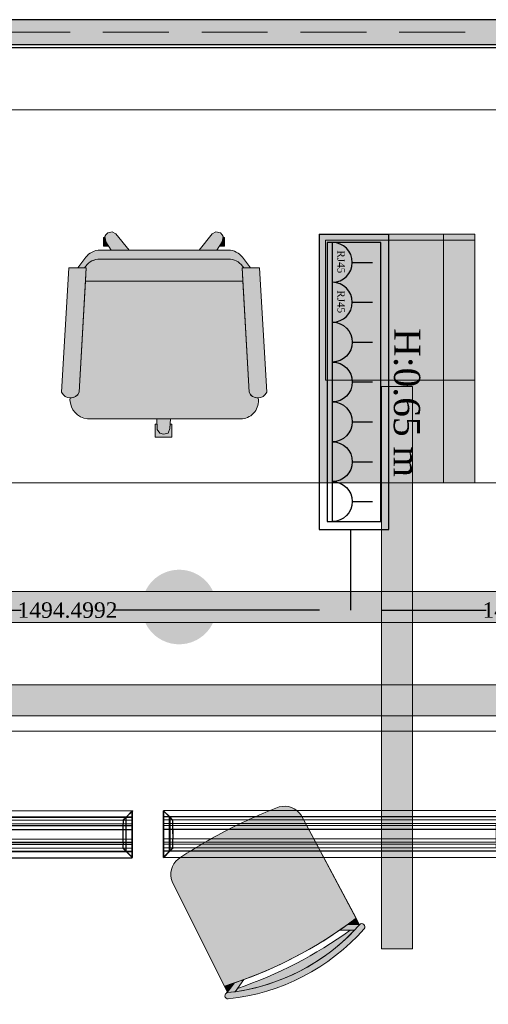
# Model space of a CAD drawing. Header units: inches. Extents: x -78787 to 29484, y -9517 to 23232.
# Tile 255 of 256: x 10143 to 11650, y 8340 to 11508. Entities that reach past the tile are written whole.
import ezdxf

# ---------------------------------------------------------------- set-up
doc = ezdxf.new("R2010")
doc.units = ezdxf.units.IN
doc.header["$MEASUREMENT"] = 0
doc.linetypes.add('Hidden', pattern=[317.5, 211.666667, -105.833333])
for name, color, linetype in [('- განათება', 7, 'Continuous'), ('- მექანიკური ნაწილი', 7, 'Continuous'), ('- საშტეფცელო როზეტები', 7, 'Continuous'), ('Edges', 7, 'Continuous'), ('New_Structural - Bearing', 7, 'Continuous'), ('Structural - Bearing', 7, 'Continuous')]:
    doc.layers.add(name, color=color, linetype=linetype)
doc.layers.add('New_2D Drafting - General_Pen_No__101', color=252, linetype='Continuous', lineweight=13)
doc.layers.add('New_2D Drafting - General_Pen_No__121', color=255, linetype='Continuous', lineweight=0)
for name, color, linetype, lineweight, true_color in [('New_2D Drafting - General_Pen_No__161', 7, 'Continuous', 13, 0x6a6a6a), ('New_2D Drafting - General_Pen_No__240', 7, 'Continuous', 0, 0xe8e8e8), ('New_2D Drafting - General_Pen_No__81', 7, 'Continuous', 20, 0x6a6a6a), ('New_Structural - Bearing_Pen_No__5', 7, 'Continuous', 25, 0x40a5ff), ('New_Structural - Bearing_Pen_No__57', 7, 'Continuous', 25, 0xdcd214), ('Structural - Bearing_Pen_No__102', 7, 'Continuous', 13, 0xcccccc)]:
    doc.layers.add(name, color=color, linetype=linetype, lineweight=lineweight, true_color=true_color)
doc.styles.get("Standard").update_dxf_attribs({"font": 'arial.ttf'})
doc.dimstyles.get("Standard").update_dxf_attribs({"dimtxt": 0.18, "dimasz": 0.18, "dimexe": 0.18, "dimexo": 0.0625, "dimgap": 0.09, "dimtad": 0, "dimtih": 1, "dimtoh": 1, "dimdec": 4, "dimzin": 0, "dimdsep": 46, "dimtxsty": 'Standard', "dimcen": 0.09, "dimadec": 0, "dimazin": 0, "dimtfac": 1, "dimtdec": 4, "dimtofl": 0, "dimtmove": 0, "dimatfit": 3, "dimfxl": 1, "dimtolj": 1, "dimtzin": 0, "dimarcsym": 0})

# ---------------------------------------------------------------- blocks, each defined once
blk = doc.blocks.new('Wall_31', base_point=(-317.2, 32438))
at = {"layer": 'New_Structural - Bearing_Pen_No__57', "linetype": 'Continuous', "lineweight": 25, "true_color": 0xdcd214}
blk.add_hatch(color=52, dxfattribs=at).paths.add_polyline_path([(-17183.8, 32448), (-317.2, 32448), (-317.2, 32528), (-4833.8, 32528), (-4833.8, 32488), (-5183.8, 32488), (-5183.8, 32528), (-10833.8, 32528), (-10833.8, 32488), (-11183.8, 32488), (-11183.8, 32528), (-16833.8, 32528), (-16833.8, 32488), (-17183.8, 32488)])
at = {"layer": 'New_Structural - Bearing_Pen_No__5', "color": 161, "linetype": 'Continuous', "lineweight": 25, "true_color": 0x40a5ff}
for p, q in [((-11183.8, 32528), (-16833.8, 32528)), ((-17183.8, 32448), (-317.2, 32448))]:
    blk.add_line(p, q, dxfattribs=at)
at = {"layer": 'New_Structural - Bearing_Pen_No__5', "color": 161, "linetype": 'Continuous', "lineweight": 25, "true_color": 0x40a5ff, "flags": 128}
blk.add_lwpolyline([(-17183.8, 32438), (-317.2, 32438)], dxfattribs=at)
blk = doc.blocks.new('Beam_13', base_point=(-47008.8, 32663))
at = {"layer": 'Structural - Bearing_Pen_No__102', "color": 254, "linetype": 'Hidden', "lineweight": 13, "true_color": 0xcccccc}
blk.add_line((-16833.8, 32488), (-11183.8, 32488), dxfattribs=at)
blk = doc.blocks.new('- საშტეფცელო როზეტი IP22')
at = {"layer": '- საშტეფცელო როზეტები', "color": 5}
for p, q in [((8536.7, 3822.7), (8536.7, 3888.1)), ((8472.6, 3758.6), (8600.9, 3758.6))]:
    blk.add_line(p, q, dxfattribs=at)
blk.add_arc((8536.7, 3758.6), 64.1, 0, 180, dxfattribs=at)
blk = doc.blocks.new('socket')
at = {"layer": '- საშტეფცელო როზეტები', "color": 5}
for p, q in [((0, 64.1), (0, 129.5)), ((-64.1, 0), (64.1, 0))]:
    blk.add_line(p, q, dxfattribs=at)
blk.add_arc((0, 0), 64.1, 0, 180, dxfattribs=at)
at = {"layer": '- საშტეფცელო როზეტები', "color": 1, "insert": (-38.6, 40.2), "char_height": 23.657, "attachment_point": 1}
blk.add_mtext_dynamic_manual_height_columns('{\\fSylfaen|b0|i0|c0|p18;RJ45}', width=4.298, gutter_width=0.0538, heights=[0], dxfattribs=at)
blk = doc.blocks.new('lineardiffplan')
blk.add_lwpolyline([(393.1, 274.9), (1492.8, 274.9), (1492.8, 124.4), (393.1, 124.4)], close=True)
at = {"layer": 'Edges'}
for p, q in [((392.8, 274.9), (392.8, 274.6)), ((393.1, 274.9), (392.8, 274.9)), ((422.8, 244.9), (392.8, 274.9)), ((392.8, 274.6), (392.9, 274.5)), ((392.9, 125.2), (392.9, 274.5)), ((412.4, 255), (392.9, 274.5)), ((1492.8, 255.3), (392.9, 255.3)), ((392.9, 254.9), (1492.8, 254.9)), ((393.1, 274.9), (393.2, 274.8)), ((393.2, 274.8), (412.7, 255.3)), ((412.4, 144.7), (412.4, 255)), ((412.8, 254.6), (412.4, 255)), ((412.7, 255.3), (413.1, 254.9)), ((412.8, 145.1), (412.8, 254.6)), ((412.8, 254.6), (422.8, 244.6)), ((413.1, 254.9), (423.1, 244.9)), ((1472.5, 254.9), (1462.5, 244.9)), ((1462.8, 244.9), (1492.8, 274.9)), ((1462.9, 244.6), (1472.8, 254.5)), ((1472.9, 255.3), (1472.5, 254.9)), ((1472.8, 254.5), (1473.2, 254.9)), ((1472.8, 254.5), (1472.8, 145.3)), ((1472.9, 255.3), (1492.4, 274.8)), ((1473.2, 254.9), (1492.8, 274.5)), ((1473.2, 144.9), (1473.2, 254.9)), ((1492.4, 274.8), (1492.5, 274.9)), ((1492.8, 274.9), (1492.5, 274.9)), ((1492.8, 274.5), (1492.8, 274.9)), ((1492.8, 274.5), (1492.8, 274.5)), ((1492.8, 125.4), (1492.8, 274.5)), ((392.9, 244.9), (1492.8, 244.9)), ((392.9, 233.2), (1492.8, 233.2)), ((392.9, 233), (1492.8, 233)), ((392.9, 226.8), (1492.8, 226.8)), ((392.9, 226.5), (1492.8, 226.5)), ((422.8, 244.6), (422.8, 244.9)), ((422.8, 244.9), (423.1, 244.9)), ((422.8, 244.6), (422.8, 244.6)), ((422.8, 244.6), (422.8, 233.2)), ((422.8, 233), (422.8, 233.2)), ((422.8, 226.8), (422.8, 233)), ((422.8, 226.5), (422.8, 226.8)), ((422.8, 214.9), (422.8, 226.5)), ((423.1, 244.9), (423.1, 244.9)), ((1462.5, 244.9), (1462.5, 244.9)), ((1462.5, 244.9), (1462.8, 244.9)), ((1462.8, 244.9), (1462.9, 244.6)), ((1462.8, 244.5), (1462.9, 244.6)), ((1462.8, 233.2), (1462.8, 244.5)), ((1462.8, 233), (1462.8, 233.2)), ((1462.8, 226.8), (1462.8, 233)), ((1462.8, 226.5), (1462.8, 226.8)), ((1462.8, 214.9), (1462.8, 226.5)), ((392.9, 214.9), (1492.8, 214.9)), ((1492.8, 214.8), (392.9, 214.8)), ((422.4, 214.9), (422.3, 214.9)), ((422.8, 214.9), (422.4, 214.9)), ((422.8, 184.9), (422.8, 214.9)), ((423.2, 214.9), (422.8, 214.9)), ((423.2, 214.8), (422.8, 214.9)), ((423.2, 214.8), (423.2, 214.9)), ((423.2, 214.8), (423.2, 184.9)), ((1462.8, 214.9), (1462.4, 214.9)), ((1462.4, 214.9), (1462.4, 214.8)), ((1462.8, 214.9), (1462.4, 214.8)), ((1462.4, 184.9), (1462.4, 214.8)), ((1462.8, 214.9), (1462.8, 184.9)), ((1462.8, 214.9), (1463.2, 214.9)), ((1463.2, 214.9), (1463.3, 214.9)), ((1492.8, 184.9), (392.9, 184.9)), ((392.9, 173.2), (1492.8, 173.2)), ((392.9, 173), (1492.8, 173)), ((392.9, 166.8), (1492.8, 166.8)), ((392.9, 166.5), (1492.8, 166.5)), ((422.4, 184.9), (422.3, 184.9)), ((422.8, 184.9), (422.4, 184.9)), ((422.8, 184.9), (423.2, 184.9)), ((422.8, 173.2), (422.8, 184.9)), ((422.8, 173), (422.8, 173.2)), ((422.8, 173), (422.8, 166.8)), ((422.8, 166.5), (422.8, 166.8)), ((422.8, 155.1), (422.8, 166.5)), ((1462.4, 184.9), (1462.8, 184.9)), ((1462.8, 173.2), (1462.8, 184.9)), ((1463.2, 184.9), (1462.8, 184.9)), ((1462.8, 173), (1462.8, 173.2)), ((1462.8, 166.8), (1462.8, 173)), ((1462.8, 166.5), (1462.8, 166.8)), ((1462.8, 155.3), (1462.8, 166.5)), ((1463.2, 184.9), (1463.3, 184.9)), ((392.8, 124.9), (422.8, 154.9)), ((392.9, 154.9), (1492.8, 154.9)), ((1492.8, 144.9), (392.9, 144.9)), ((392.9, 125.2), (412.4, 144.7)), ((392.9, 144.5), (1492.8, 144.5)), ((412.7, 144.5), (393.2, 124.9)), ((412.8, 145.1), (412.4, 144.7)), ((412.7, 144.5), (413.1, 144.9)), ((412.8, 145.1), (422.8, 155.1)), ((423.1, 154.8), (413.1, 144.9)), ((422.8, 154.9), (422.8, 155.1)), ((422.8, 155.1), (422.8, 155.1)), ((423.1, 154.8), (422.8, 154.9)), ((423.1, 154.8), (423.1, 154.9)), ((1462.5, 154.8), (1462.4, 154.9)), ((1462.8, 154.9), (1462.5, 154.8)), ((1462.5, 154.8), (1472.4, 144.9)), ((1462.9, 155.2), (1462.8, 155.3)), ((1462.9, 155.2), (1462.8, 154.9)), ((1462.8, 154.9), (1492.8, 124.9)), ((1472.8, 145.3), (1462.9, 155.2)), ((1472.4, 144.9), (1472.8, 144.5)), ((1473.2, 144.9), (1472.8, 145.3)), ((1472.8, 144.5), (1492.4, 124.9)), ((1473.2, 144.9), (1492.8, 125.4)), ((392.9, 125.2), (392.8, 125.1)), ((392.8, 125.1), (392.8, 124.9)), ((392.8, 124.9), (393.1, 124.9)), ((393.2, 124.9), (393.1, 124.9)), ((1492.4, 124.9), (1492.8, 124.9)), ((1492.4, 124.9), (1492.4, 124.9)), ((1492.8, 125.3), (1492.8, 125.4)), ((1492.8, 124.9), (1492.8, 125.3))]:
    blk.add_line(p, q, dxfattribs=at)
blk = doc.blocks.new('*D1295')
at = {"layer": '- საშტეფცელო როზეტები', "color": 0, "lineweight": -2, "transparency": 16777216}
for p, q in [((9712.4, 9867.9), (9712.4, 9607.8)), ((11206.9, 9867.9), (11206.9, 9607.8)), ((9812.4, 9608), (10148.1, 9608)), ((11106.9, 9608), (10446.1, 9608))]:
    blk.add_line(p, q, dxfattribs=at)
at = {"layer": '- საშტეფცელო როზეტები', "color": 0, "transparency": 16777216}
for points in [[(9812.4, 9624.7), (9812.4, 9591.3), (9712.4, 9608)], [(11106.9, 9624.7), (11106.9, 9591.3), (11206.9, 9608)]]:
    blk.add_solid(points, dxfattribs=at)
at = {"layer": 'Defpoints', "color": 0, "transparency": 16777216}
for p in [(9712.4, 9867.9), (11206.9, 9867.9), (9712.4, 9608)]:
    blk.add_point(p, dxfattribs=at)
at = {"layer": '- საშტეფცელო როზეტები', "color": 0, "transparency": 16777216, "insert": (10297.1, 9608), "char_height": 50, "attachment_point": 5}
blk.add_mtext('\\A1;{\\fSylfaen|b0|i0|c0|p18;1494.4992}', dxfattribs=at)
blk = doc.blocks.new('*D1296')
at = {"layer": '- საშტეფცელო როზეტები', "color": 0, "lineweight": -2, "transparency": 16777216}
for p, q in [((11206.9, 9867.9), (11206.9, 9607.8)), ((12701.4, 9867.9), (12701.4, 9607.8)), ((11306.9, 9608), (11642.6, 9608)), ((12601.4, 9608), (11940.6, 9608))]:
    blk.add_line(p, q, dxfattribs=at)
at = {"layer": '- საშტეფცელო როზეტები', "color": 0, "transparency": 16777216}
for points in [[(11306.9, 9624.7), (11306.9, 9591.3), (11206.9, 9608)], [(12601.4, 9624.7), (12601.4, 9591.3), (12701.4, 9608)]]:
    blk.add_solid(points, dxfattribs=at)
at = {"layer": 'Defpoints', "color": 0, "transparency": 16777216}
for p in [(11206.9, 9867.9), (12701.4, 9867.9), (11206.9, 9608)]:
    blk.add_point(p, dxfattribs=at)
at = {"layer": '- საშტეფცელო როზეტები', "color": 0, "transparency": 16777216, "insert": (11791.6, 9608), "char_height": 50, "attachment_point": 5}
blk.add_mtext('\\A1;{\\fSylfaen|b0|i0|c0|p18;1494.4992}', dxfattribs=at)

msp = doc.modelspace()

# ---------------------------------------------------------------- hatches: boundary and pattern name
at = {"layer": '- განათება', "linetype": 'Continuous', "lineweight": 18, "true_color": 0xff9955}
msp.add_hatch(color=21, dxfattribs=at).paths.add_polyline_path([(10775.9315, 9618.35525, 1), (10535.9315, 9618.35525, 1)])
at = {"layer": '- განათება', "linetype": 'Continuous', "lineweight": 0, "true_color": 0xbf4c00}
msp.add_hatch(color=22, dxfattribs=at).paths.add_polyline_path([(7905.93152, 9568.35525), (7905.93152, 9668.35525), (25105.93143, 9668.35525), (25105.93143, 9568.35525)])
at = {"layer": '- განათება', "linetype": 'Continuous', "lineweight": 0, "true_color": 0x20527f}
msp.add_hatch(color=167, dxfattribs=at).paths.add_polyline_path([(8105.93152, 9268.35525), (8105.93152, 9368.35525), (24905.93143, 9368.35525), (24905.93143, 9268.35525)])
at = {"layer": 'New_2D Drafting - General_Pen_No__101', "linetype": 'Continuous', "lineweight": 13}
for points in [[(10652.27481, 8807.03246, 0.3269331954), (10633.4429, 8734.52798), (10801.391, 8398.25032, 0.0060954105), (10833.30203, 8408.64612), (10863.9057, 8419.43423, 0.0750812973), (11224.56585, 8616.73431), (11047.66262, 8948.38846, 0.3269331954), (10977.64656, 8975.02098, 0.0286525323), (10810.14343, 8900.3571, 0.0286525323)], [(10811.83549, 8377.33763, 0.985078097), (10813.91781, 8357.44633, 0.1883998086), (11250.57825, 8582.89289, 0.9850780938), (11235.56724, 8596.10915, -0.1884020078)], [(11235.56724, 8596.10915), (11197.6115, 8596.73807, -0.0058933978), (11171.09437, 8578.03488), (11219.21957, 8578.21458, 0.009248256)], [(11235.56724, 8596.10915), (11224.56585, 8616.73431, -0.0060954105), (11197.6115, 8596.73807)], [(10833.30203, 8408.64612), (10810.81316, 8379.38461), (10811.83549, 8377.33763), (10835.89099, 8380.30311, 0.1693138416), (11219.21957, 8578.21458), (11206.04896, 8578.1654, -0.073421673), (10843.55789, 8391.01228), (10863.9057, 8419.43423, -0.0058933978)], [(10810.81316, 8379.38461), (10833.30203, 8408.64612, -0.0060954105), (10801.391, 8398.25032)]]:
    msp.add_hatch(color=252, dxfattribs=at).paths.add_polyline_path(points)
at = {"layer": 'New_2D Drafting - General_Pen_No__121', "linetype": 'Continuous', "lineweight": 0}
msp.add_hatch(color=255, dxfattribs=at).paths.add_polyline_path([(11405.93149, 10018.35521), (11605.93147, 10018.35521), (11605.93147, 10818.35514), (11105.93152, 10818.35514), (11105.93152, 10018.35521), (11305.9315, 10018.35521), (11305.9315, 10328.35518), (11405.93149, 10328.35518)])
at = {"layer": 'New_2D Drafting - General_Pen_No__240', "linetype": 'Continuous', "lineweight": 0, "true_color": 0xe8e8e8}
msp.add_hatch(color=254, dxfattribs=at).paths.add_polyline_path([(11405.93149, 8518.35535), (11405.93149, 10328.35518), (11305.9315, 10328.35518), (11305.9315, 8518.35535)])
msp.add_hatch(color=254, dxfattribs=at).paths.add_polyline_path([(11405.93149, 8518.35535), (11405.93149, 10328.35518), (11305.9315, 10328.35518), (11305.9315, 8518.35535)])
at = {"layer": 'New_2D Drafting - General_Pen_No__81', "linetype": 'Continuous', "lineweight": 0, "true_color": 0x353535}
for points in [[(10412.8734, 10807.70541), (10412.8734, 10779.94151), (10428.94724, 10779.94151), (10420.43756, 10793.09283), (10418.00213, 10807.70541)], [(10417.51504, 10810.62793), (10420.43756, 10793.09283), (10437.53525, 10766.66912), (10494.76633, 10766.66911), (10452.58524, 10819.39548), (10440.89517, 10825.24051), (10426.28259, 10822.318), (10420.43756, 10816.47296)], [(10762.37198, 10819.39548), (10720.19088, 10766.6691), (10777.42195, 10766.66909), (10794.51966, 10793.09283), (10797.44218, 10810.62793), (10794.51966, 10816.47296), (10788.67463, 10822.318), (10774.06205, 10825.24051)], [(10794.51966, 10793.09283), (10786.00998, 10779.94151), (10802.08382, 10779.94151), (10802.08382, 10807.70541), (10796.95509, 10807.70541)], [(10330.09807, 10709.52806), (10351.52709, 10709.52806), (10355.8107, 10715.24012, -0.2339896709), (10401.07372, 10738.09766), (10813.8784, 10738.09766, -0.2360732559), (10859.59337, 10715.23961), (10863.8784, 10709.52623), (10885.30695, 10709.52622), (10859.59281, 10743.81178, 0.2360689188), (10813.87841, 10766.66909), (10777.42195, 10766.66909), (10720.19086, 10766.66907), (10401.97445, 10766.66913, 0.2381394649), (10355.81207, 10743.81338)], [(10357.08215, 10709.52806), (10354.69987, 10666.64726), (10860.69143, 10666.88881), (10858.32268, 10709.52623), (10863.8784, 10709.52623), (10859.59337, 10715.23961, 0.2360732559), (10813.8784, 10738.09766), (10401.97954, 10738.09766, 0.2381735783), (10355.8107, 10715.24012), (10351.52709, 10709.52806)], [(10301.52664, 10709.52806), (10277.70229, 10309.26403, 0.6387631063), (10334.84512, 10309.26358), (10357.08215, 10709.52806)], [(10858.32268, 10709.52623), (10880.55959, 10309.26179, 0.6387631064), (10937.70243, 10309.26223), (10913.87839, 10709.52621)], [(10304.95854, 10285.58589, 0.3820752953), (10361.3128, 10223.81199), (10853.47271, 10223.81199, 0.4305604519), (10910.52762, 10284.12393), (10910.14405, 10291.02795, -0.3008761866), (10880.55959, 10309.26179), (10860.69143, 10666.88881), (10354.69987, 10666.64726), (10334.84512, 10309.26358, -0.3008724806), (10305.2611, 10291.02973)], [(10578.99508, 10206.37294), (10578.99508, 10165.24057), (10632.86791, 10165.24057), (10632.86791, 10206.37294), (10626.97164, 10206.37294), (10626.38911, 10192.39219), (10620.54408, 10177.77961), (10605.9315, 10174.85709), (10594.24143, 10177.77961), (10585.47388, 10189.46967), (10584.79775, 10206.37294)], [(10585.47388, 10189.46967), (10594.24143, 10177.77961), (10605.9315, 10174.85709), (10620.54408, 10177.77961), (10626.38911, 10192.39219), (10627.69827, 10223.81199), (10584.10019, 10223.81199)]]:
    msp.add_hatch(color=250, dxfattribs=at).paths.add_polyline_path(points)

# ---------------------------------------------------------------- linework, layer by layer
at = {"layer": '- განათება', "color": 8, "linetype": 'Continuous', "lineweight": 15, "flags": 128}
msp.add_lwpolyline([(8105.93152, 8018.35536), (8105.93152, 11218.35514), (24905.93143, 11218.35514), (24905.93143, 8018.35536)], close=True, dxfattribs=at)
at = {"layer": '- განათება', "color": 252, "linetype": 'Continuous', "lineweight": 13, "flags": 128}
for points in [[(7905.93152, 9568.35525), (7905.93152, 9668.35525), (25105.93143, 9668.35525), (25105.93143, 9568.35525)], [(8105.93152, 9268.35525), (8105.93152, 9368.35525), (24905.93143, 9368.35525), (24905.93143, 9268.35525)]]:
    msp.add_lwpolyline(points, close=True, dxfattribs=at)
at = {"layer": '- საშტეფცელო როზეტები', "color": 5}
for points in [[(11329.86982, 9867.92376), (11329.86982, 10817.17357), (11105.93152, 10817.17357), (11105.93152, 9867.92376)], [(11304.17925, 9893.61433), (11304.17925, 10791.483), (11131.62209, 10791.483), (11131.62209, 9893.61433)]]:
    msp.add_lwpolyline(points, close=True, dxfattribs=at)
at = {"layer": 'New_2D Drafting - General_Pen_No__161', "color": 251, "linetype": 'Continuous', "lineweight": 13, "true_color": 0x6a6a6a}
for p, q in [((10418.00213, 10807.70541), (10412.8734, 10807.70541)), ((10418.00213, 10807.70541), (10412.8734, 10807.70541)), ((10420.43756, 10816.47296), (10417.51504, 10810.62793)), ((10420.43756, 10816.47296), (10417.51504, 10810.62793)), ((10417.51504, 10810.62793), (10420.43756, 10793.09283)), ((10417.51504, 10810.62793), (10420.43756, 10793.09283)), ((10426.28259, 10822.318), (10420.43756, 10816.47296)), ((10426.28259, 10822.318), (10420.43756, 10816.47296)), ((10440.89517, 10825.24051), (10426.28259, 10822.318)), ((10440.89517, 10825.24051), (10426.28259, 10822.318)), ((10452.58524, 10819.39548), (10440.89517, 10825.24051)), ((10452.58524, 10819.39548), (10440.89517, 10825.24051)), ((10494.76636, 10766.66907), (10452.58524, 10819.39548)), ((10494.76636, 10766.66907), (10452.58524, 10819.39548)), ((10720.19086, 10766.66907), (10762.37198, 10819.39548)), ((10720.19086, 10766.66907), (10762.37198, 10819.39548)), ((10762.37198, 10819.39548), (10774.06205, 10825.24051)), ((10762.37198, 10819.39548), (10774.06205, 10825.24051)), ((10774.06205, 10825.24051), (10788.67463, 10822.318)), ((10774.06205, 10825.24051), (10788.67463, 10822.318)), ((10788.67463, 10822.318), (10794.51966, 10816.47296)), ((10788.67463, 10822.318), (10794.51966, 10816.47296)), ((10794.51966, 10816.47296), (10797.44218, 10810.62793)), ((10794.51966, 10816.47296), (10797.44218, 10810.62793)), ((10797.44218, 10810.62793), (10794.51966, 10793.09283)), ((10797.44218, 10810.62793), (10794.51966, 10793.09283)), ((10796.95509, 10807.70541), (10802.08382, 10807.70541)), ((10796.95509, 10807.70541), (10802.08382, 10807.70541)), ((10420.43756, 10793.09283), (10437.53529, 10766.66906)), ((10420.43756, 10793.09283), (10437.53529, 10766.66906)), ((10794.51966, 10793.09283), (10777.42193, 10766.66906)), ((10794.51966, 10793.09283), (10777.42193, 10766.66906)), ((11505.93147, 10798.35514), (11505.93147, 10348.35518)), ((11605.93147, 10798.35514), (11605.93147, 10348.35518)), ((10355.81218, 10743.81411), (10330.09807, 10709.52806)), ((10355.81218, 10743.81411), (10330.09807, 10709.52806)), ((10813.8784, 10766.66906), (10401.07882, 10766.66913)), ((10813.8784, 10766.66906), (10401.07882, 10766.66913)), ((10859.59262, 10743.81226), (10885.30696, 10709.52621)), ((10859.59262, 10743.81226), (10885.30696, 10709.52621)), ((10355.81236, 10715.24233), (10351.52682, 10709.5277)), ((10355.81236, 10715.24233), (10351.52682, 10709.5277)), ((10813.8784, 10738.09766), (10401.07372, 10738.09766)), ((10813.8784, 10738.09766), (10401.07372, 10738.09766)), ((10859.59262, 10715.24083), (10863.8784, 10709.52623)), ((10859.59262, 10715.24083), (10863.8784, 10709.52623)), ((10277.70238, 10309.26561), (10301.52664, 10709.52806)), ((10277.70238, 10309.26561), (10301.52664, 10709.52806)), ((10301.52664, 10709.52806), (10357.08215, 10709.52806)), ((10301.52664, 10709.52806), (10357.08215, 10709.52806)), ((10334.84524, 10309.26561), (10357.08215, 10709.52806)), ((10334.84524, 10309.26561), (10357.08215, 10709.52806)), ((10880.55948, 10309.26381), (10858.32268, 10709.52623)), ((10913.87839, 10709.52621), (10858.32268, 10709.52623)), ((10880.55948, 10309.26381), (10858.32268, 10709.52623)), ((10913.87839, 10709.52621), (10858.32268, 10709.52623)), ((10937.70233, 10309.26381), (10913.87839, 10709.52621)), ((10937.70233, 10309.26381), (10913.87839, 10709.52621)), ((10860.69171, 10666.88881), (10354.69987, 10666.64726)), ((10860.69171, 10666.88881), (10354.69987, 10666.64726)), ((10304.87741, 10284.1261), (10305.26107, 10291.02918)), ((10304.87741, 10284.1261), (10305.26107, 10291.02918)), ((10910.52751, 10284.1243), (10910.14408, 10291.02739)), ((10910.52751, 10284.1243), (10910.14408, 10291.02739)), ((10361.3128, 10223.81199), (10853.47271, 10223.81199)), ((10361.3128, 10223.81199), (10853.47271, 10223.81199)), ((10578.99508, 10206.37294), (10584.79775, 10206.37294)), ((10578.99508, 10165.45771), (10578.99508, 10206.37294)), ((10578.99508, 10206.37294), (10584.79775, 10206.37294)), ((10578.99508, 10165.45771), (10578.99508, 10206.37294)), ((10584.10019, 10223.81199), (10585.47388, 10189.46967)), ((10584.10019, 10223.81199), (10585.47388, 10189.46967)), ((10626.38911, 10192.39219), (10627.69827, 10223.81199)), ((10626.38911, 10192.39219), (10627.69827, 10223.81199)), ((10632.86791, 10206.37294), (10626.97164, 10206.37294)), ((10632.86791, 10206.37294), (10626.97164, 10206.37294)), ((10632.86791, 10165.45771), (10632.86791, 10206.37294)), ((10632.86791, 10165.45771), (10632.86791, 10206.37294)), ((10585.47388, 10189.46967), (10594.24143, 10177.77961)), ((10585.47388, 10189.46967), (10594.24143, 10177.77961)), ((10594.24143, 10177.77961), (10605.9315, 10174.85709)), ((10594.24143, 10177.77961), (10605.9315, 10174.85709)), ((10605.9315, 10174.85709), (10620.54408, 10177.77961)), ((10605.9315, 10174.85709), (10620.54408, 10177.77961)), ((10620.54408, 10177.77961), (10626.38911, 10192.39219)), ((10620.54408, 10177.77961), (10626.38911, 10192.39219)), ((10578.99508, 10165.24057), (10632.86791, 10165.24057)), ((10578.99508, 10165.24057), (10632.86791, 10165.24057)), ((10803.05853, 8366.59006), (10803.07194, 8366.4403))]:
    msp.add_line(p, q, dxfattribs=at)
at = {"layer": 'New_2D Drafting - General_Pen_No__161', "color": 251, "linetype": 'Continuous', "lineweight": 13, "true_color": 0x6a6a6a, "flags": 128}
for points in [[(10412.8734, 10807.70541), (10412.8734, 10779.94151), (10428.94724, 10779.94151)], [(10412.8734, 10807.70541), (10412.8734, 10779.94151), (10428.94724, 10779.94151)], [(10802.08382, 10807.70541), (10802.08382, 10779.94151), (10786.00998, 10779.94151)], [(10802.08382, 10807.70541), (10802.08382, 10779.94151), (10786.00998, 10779.94151)], [(11305.9315, 10018.35521), (11105.93152, 10018.35521), (11105.93152, 10818.35514), (11605.93147, 10818.35514), (11605.93147, 10798.35514)], [(11305.9315, 10018.35521), (11105.93152, 10018.35521), (11105.93152, 10818.35514), (11605.93147, 10818.35514), (11605.93147, 10798.35514)], [(11605.93147, 10818.35514), (11605.93147, 10798.35514), (11125.93152, 10798.35514), (11125.93152, 10348.35518), (11605.93147, 10348.35518)], [(11605.93147, 10818.35514), (11605.93147, 10798.35514), (11125.93152, 10798.35514), (11125.93152, 10348.35518), (11605.93147, 10348.35518)], [(11505.93147, 10818.35514), (11505.93147, 10018.35521)], [(11605.93147, 10818.35514), (11605.93147, 10018.35521)], [(11505.93147, 10348.35518), (11505.93147, 10018.35521)], [(11605.93147, 10348.35518), (11605.93147, 10018.35521)], [(9905.93149, 9218.35529), (11405.9315, 9218.35529), (11405.9315, 10018.35521), (9905.93149, 10018.35521)], [(11305.93149, 10018.35521), (11305.93149, 9118.35529)], [(11405.93149, 9218.35529), (12905.9315, 9218.35529), (12905.9315, 10018.35521), (11405.93149, 10018.35521)], [(11197.6115, 8596.73807), (11235.56724, 8596.10915)], [(11171.09437, 8578.03488), (11219.21957, 8578.21458)], [(10833.30203, 8408.64612), (10808.43806, 8376.29423)], [(10863.9057, 8419.43423), (10835.89099, 8380.30311)], [(10803.05853, 8366.59006), (10803.07194, 8366.4403)]]:
    msp.add_lwpolyline(points, dxfattribs=at)
for points in [[(10412.8734, 10807.70541), (10412.8734, 10779.94151), (10428.94724, 10779.94151), (10420.43756, 10793.09283), (10418.00213, 10807.70541)], [(10417.51504, 10810.62793), (10420.43756, 10793.09283), (10437.53525, 10766.66912), (10494.76633, 10766.66911), (10452.58524, 10819.39548), (10440.89517, 10825.24051), (10426.28259, 10822.318), (10420.43756, 10816.47296)], [(10762.37198, 10819.39548), (10720.19088, 10766.6691), (10777.42195, 10766.66909), (10794.51966, 10793.09283), (10797.44218, 10810.62793), (10794.51966, 10816.47296), (10788.67463, 10822.318), (10774.06205, 10825.24051)], [(10794.51966, 10793.09283), (10786.00998, 10779.94151), (10802.08382, 10779.94151), (10802.08382, 10807.70541), (10796.95509, 10807.70541)], [(11405.93149, 10018.35521), (11605.93147, 10018.35521), (11605.93147, 10818.35514), (11105.93152, 10818.35514), (11105.93152, 10018.35521), (11305.9315, 10018.35521), (11305.9315, 10328.35518), (11405.93149, 10328.35518)], [(11405.93149, 8518.35535), (11405.93149, 10328.35518), (11305.9315, 10328.35518), (11305.9315, 8518.35535)], [(11405.93149, 8518.35535), (11405.93149, 10328.35518), (11305.9315, 10328.35518), (11305.9315, 8518.35535)], [(11405.93149, 8518.35535), (11405.93149, 10328.35518), (11305.9315, 10328.35518), (11305.9315, 8518.35535)], [(11405.93149, 8518.35535), (11405.93149, 10328.35518), (11305.9315, 10328.35518), (11305.9315, 8518.35535)], [(11405.93149, 8518.35535), (11405.93149, 10328.35518), (11305.9315, 10328.35518), (11305.9315, 8518.35535)], [(10578.99508, 10206.37294), (10578.99508, 10165.24057), (10632.86791, 10165.24057), (10632.86791, 10206.37294), (10626.97164, 10206.37294), (10626.38911, 10192.39219), (10620.54408, 10177.77961), (10605.9315, 10174.85709), (10594.24143, 10177.77961), (10585.47388, 10189.46967), (10584.79775, 10206.37294)], [(10585.47388, 10189.46967), (10594.24143, 10177.77961), (10605.9315, 10174.85709), (10620.54408, 10177.77961), (10626.38911, 10192.39219), (10627.69827, 10223.81199), (10584.10019, 10223.81199)], [(11405.9315, 9218.35529), (11405.9315, 10018.35521), (9905.93149, 10018.35521), (9905.93149, 9218.35529)], [(12905.9315, 9218.35529), (12905.9315, 10018.35521), (11405.93149, 10018.35521), (11405.93149, 9218.35529)]]:
    msp.add_lwpolyline(points, close=True, dxfattribs=at)
for points in [[(10330.09807, 10709.52806), (10351.52709, 10709.52806), (10355.8107, 10715.24012, -0.2339896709), (10401.07372, 10738.09766), (10813.8784, 10738.09766, -0.2360732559), (10859.59337, 10715.23961), (10863.8784, 10709.52623), (10885.30695, 10709.52622), (10859.59281, 10743.81178, 0.2360689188), (10813.87841, 10766.66909), (10777.42195, 10766.66909), (10720.19086, 10766.66907), (10401.97445, 10766.66913, 0.2381394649), (10355.81207, 10743.81338)], [(10357.08215, 10709.52806), (10354.69987, 10666.64726), (10860.69143, 10666.88881), (10858.32268, 10709.52623), (10863.8784, 10709.52623), (10859.59337, 10715.23961, 0.2360732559), (10813.8784, 10738.09766), (10401.97954, 10738.09766, 0.2381735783), (10355.8107, 10715.24012), (10351.52709, 10709.52806)], [(10301.52664, 10709.52806), (10277.70229, 10309.26403, 0.6387631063), (10334.84512, 10309.26358), (10357.08215, 10709.52806)], [(10858.32268, 10709.52623), (10880.55959, 10309.26179, 0.6387631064), (10937.70243, 10309.26223), (10913.87839, 10709.52621)], [(10304.95854, 10285.58589, 0.3820752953), (10361.3128, 10223.81199), (10853.47271, 10223.81199, 0.4305604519), (10910.52762, 10284.12393), (10910.14405, 10291.02795, -0.3008761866), (10880.55959, 10309.26179), (10860.69143, 10666.88881), (10354.69987, 10666.64726), (10334.84512, 10309.26358, -0.3008724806), (10305.2611, 10291.02973)], [(10652.27481, 8807.03246, 0.3269331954), (10633.4429, 8734.52798), (10801.391, 8398.25032, 0.0060954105), (10833.30203, 8408.64612), (10863.9057, 8419.43423, 0.0750812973), (11224.56585, 8616.73431), (11047.66262, 8948.38846, 0.3269331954), (10977.64656, 8975.02098, 0.0286525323), (10810.14343, 8900.3571, 0.0286525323)], [(10811.83549, 8377.33763, 0.985078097), (10813.91781, 8357.44633, 0.1883998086), (11250.57825, 8582.89289, 0.9850780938), (11235.56724, 8596.10915, -0.1884020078)], [(11235.56724, 8596.10915), (11197.6115, 8596.73807, -0.0058933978), (11171.09437, 8578.03488), (11219.21957, 8578.21458, 0.009248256)], [(11235.56724, 8596.10915), (11224.56585, 8616.73431, -0.0060954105), (11197.6115, 8596.73807)], [(10833.30203, 8408.64612), (10810.81316, 8379.38461), (10811.83549, 8377.33763), (10835.89099, 8380.30311, 0.1693138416), (11219.21957, 8578.21458), (11206.04896, 8578.1654, -0.073421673), (10843.55789, 8391.01228), (10863.9057, 8419.43423, -0.0058933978)], [(10810.81316, 8379.38461), (10833.30203, 8408.64612, -0.0060954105), (10801.391, 8398.25032)]]:
    msp.add_lwpolyline(points, format="xyb", close=True, dxfattribs=at)
for points in [[(11235.56724, 8596.10915), (11047.66262, 8948.38846, 0.3269331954), (10977.64656, 8975.02098, 0.0286525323), (10810.14343, 8900.3571)], [(10811.83549, 8377.33763), (10633.4429, 8734.52798, -0.3269331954), (10652.27481, 8807.03246, -0.0286525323), (10810.14343, 8900.3571)], [(10801.391, 8398.25032, 0.087148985), (11224.56585, 8616.73431)], [(10843.55789, 8391.01228, 0.073421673), (11206.04896, 8578.1654)]]:
    msp.add_lwpolyline(points, format="xyb", dxfattribs=at)

# ---------------------------------------------------------------- block references
at = {"layer": '- მექანიკური ნაწილი', "xscale": -1, "rotation": 0.04479712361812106}
for p in [(10898.64013, 8687.49456), (12098.71116, 8688.93768)]:
    msp.add_blockref('lineardiffplan', p, dxfattribs=at)
at = {"layer": '- საშტეფცელო როზეტები', "rotation": 270}
for p in [(11148.26636, 10727.34952), (11148.26636, 10599.08257)]:
    msp.add_blockref('socket', p, dxfattribs=at)
at = {"layer": '- საშტეფცელო როზეტები', "xscale": -1, "rotation": 270}
for p in [(7389.70938, 1934.07402), (7389.70938, 1805.80707), (7389.70938, 1677.54011), (7389.70938, 1549.27316), (7389.70938, 1421.00621)]:
    msp.add_blockref('- საშტეფცელო როზეტი IP22', p, dxfattribs=at)
at = {"layer": 'New_Structural - Bearing', "color": 7, "lineweight": 35}
msp.add_blockref('Wall_31', (25022.54667, 11418.35514), dxfattribs=at)
at = {"layer": 'Structural - Bearing', "color": 254, "lineweight": 13, "true_color": 0xcccccc}
msp.add_blockref('Beam_13', (-21669.06848, 11643.35514), dxfattribs=at)

# ---------------------------------------------------------------- texts
at = {"layer": '- საშტეფცელო როზეტები', "color": 5, "insert": (11428.88075, 10036.08629), "char_height": 83.9644685, "attachment_point": 3, "rotation": 269.68932566}
msp.add_mtext_dynamic_manual_height_columns('{\\fSylfaen|b0|i0|c0|p18;H:0.65 m}', width=710.9466492, gutter_width=1.70068, heights=[0], dxfattribs=at)

# ---------------------------------------------------------------- dimensions: what is measured, and where the dimension line sits
at = {"layer": '- საშტეფცელო როზეტები', "color": 1}
for base, p1, p2, picture, middle in [((9712.39984, 9608.00613), (11206.89901, 9867.92376), (9712.39984, 9867.92376), '*D1295', (10297.07404, 9608.00613)), ((11206.89901, 9608.00613), (12701.39818, 9867.92376), (11206.89901, 9867.92376), '*D1296', (11791.57321, 9608.00613))]:
    dim = msp.add_linear_dim(base=base, p1=p1, p2=p2, angle=180, text='{\\fSylfaen|b0|i0|c0|p18;<>}', dimstyle='Standard', override={"dimtxt": 50, "dimasz": 100}, dxfattribs=at)
    dim.commit()
    dim.dimension.update_dxf_attribs({"geometry": picture, "text_midpoint": middle, "dimtype": 160})

doc.saveas('drawing.dxf')
